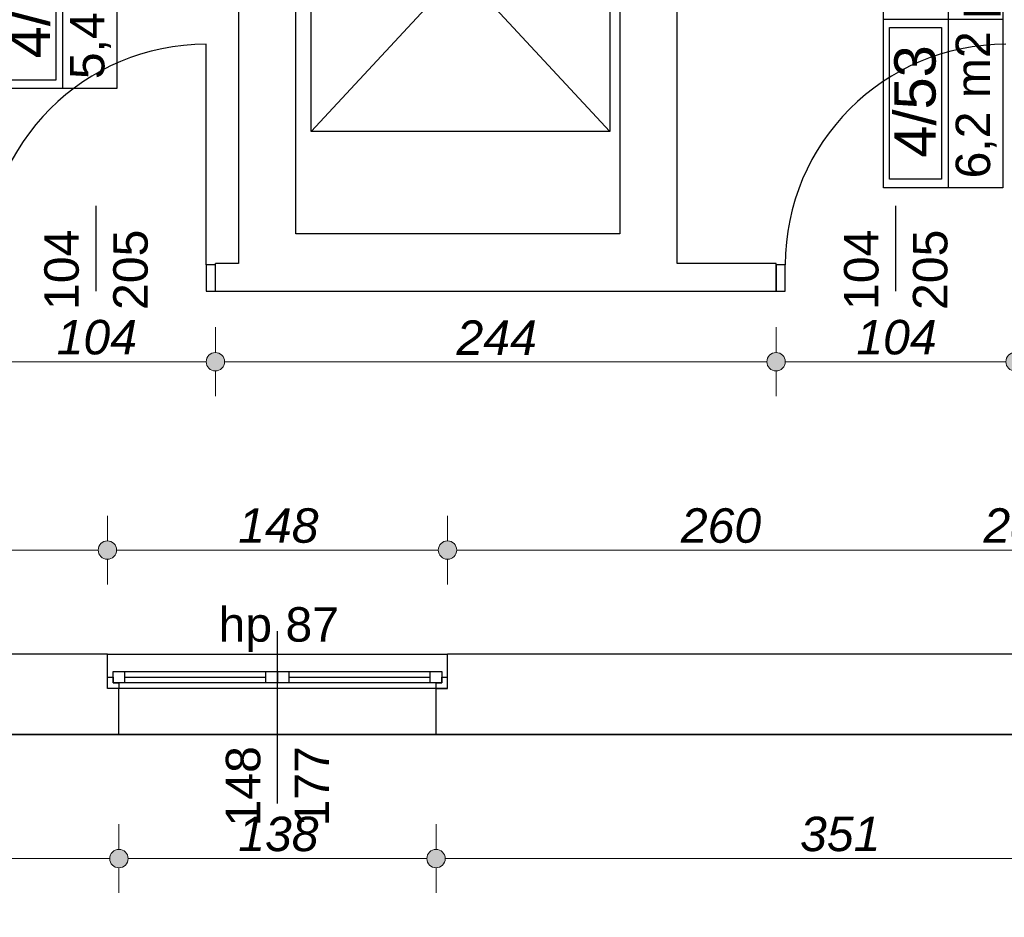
# Model space of a CAD drawing. Header units: millimetres. Extents: x -170998 to -45998, y 10557 to 52557.
# Tile 72 of 92: x -94410 to -90125, y 15254 to 19161. Entities that reach past the tile are written whole.
import ezdxf
from ezdxf.enums import TextEntityAlignment as Align

# ---------------------------------------------------------------- set-up
doc = ezdxf.new("R2010")
doc.units = ezdxf.units.MM
doc.header["$MEASUREMENT"] = 0
for name, color, linetype in [('Drzwi', 7, 'Continuous'), ('Obiekt', 7, 'Continuous'), ('Okno', 7, 'Continuous'), ('Polilinia', 7, 'Continuous'), ('Strefa', 7, 'Continuous'), ('Strop', 7, 'Continuous'), ('Wymiary', 7, 'Continuous'), ('Ściana', 7, 'Continuous')]:
    doc.layers.add(name, color=color, linetype=linetype)
doc.styles.add('Arial', font='txt')
doc.dimstyles.new('GENERATED_STYLE__1', dxfattribs={"dimtxt": 150, "dimasz": 152, "dimexe": 0.18, "dimexo": 0, "dimgap": 0.09, "dimtad": 1, "dimtih": 1, "dimtoh": 1, "dimlfac": 0.1, "dimzin": 0, "dimdsep": 46, "dimtxsty": 'Arial', "dimblk": 'ARROWHEAD_11', "dimblk1": 'ARROWHEAD_11', "dimblk2": 'ARROWHEAD_11', "dimcen": 0.09, "dimclrd": 114, "dimclre": 114, "dimclrt": 114, "dimazin": 0, "dimtfac": 1, "dimtdec": 4, "dimtmove": 0, "dimatfit": 3, "dimfxl": 1, "dimtolj": 1, "dimtzin": 0, "dimarcsym": 0})

# ---------------------------------------------------------------- blocks, each defined once
blk = doc.blocks.new('Magazyn_4_51_51', base_point=(-94222, 19595.6))
at = {"layer": 'Strefa'}
for p, q in [((-94504.9, 18861.6), (-94504.9, 20803.8)), ((-94504.9, 20803.8), (-93986.3, 20803.8)), ((-94222, 18861.6), (-94222, 20803.8)), ((-93986.3, 20803.8), (-93986.3, 18861.6)), ((-94504.9, 19595.6), (-93986.3, 19595.6)), ((-94479, 18898.3), (-94479, 19558.9)), ((-94479, 19558.9), (-94252.7, 19558.9)), ((-94252.7, 19558.9), (-94252.7, 18898.3)), ((-94252.7, 18898.3), (-94479, 18898.3)), ((-93986.3, 18861.6), (-94504.9, 18861.6))]:
    blk.add_line(p, q, dxfattribs=at)
at = {"layer": 'Strefa', "style": 'Arial'}
for tag, height, p in [('ROOM_NAME', 150, (-94363.5, 20186.7)), ('floor_f', 150, (-94116, 20186.7)), ('ROOM_NUMBER', 180, (-94368.2, 19237.4)), ('ROOM_CALC_AREA', 150, (-94116, 19222.6))]:
    blk.add_attdef(tag, text='', height=height, rotation=90, dxfattribs=at).set_placement(p, align=Align.MIDDLE_CENTER)
blk = doc.blocks.new('Korytarz_4_53_53', base_point=(-90367.7, 19163.6))
at = {"layer": 'Strefa'}
for p, q in [((-90650.6, 18429.6), (-90650.6, 20371.8)), ((-90650.6, 20371.8), (-90132, 20371.8)), ((-90367.7, 18429.6), (-90367.7, 20371.8)), ((-90132, 20371.8), (-90132, 18429.6)), ((-90650.6, 19163.6), (-90132, 19163.6)), ((-90624.7, 18466.3), (-90624.7, 19126.9)), ((-90624.7, 19126.9), (-90398.4, 19126.9)), ((-90398.4, 19126.9), (-90398.4, 18466.3)), ((-90132, 18429.6), (-90650.6, 18429.6)), ((-90398.4, 18466.3), (-90624.7, 18466.3))]:
    blk.add_line(p, q, dxfattribs=at)
at = {"layer": 'Strefa', "style": 'Arial'}
for tag, height, p in [('ROOM_NAME', 150, (-90509.2, 19754.7)), ('floor_f', 150, (-90261.7, 19754.7)), ('ROOM_NUMBER', 180, (-90513.9, 18805.4)), ('ROOM_CALC_AREA', 150, (-90261.7, 18790.6))]:
    blk.add_attdef(tag, text='', height=height, rotation=90, dxfattribs=at).set_placement(p, align=Align.MIDDLE_CENTER)
blk = doc.blocks.new('*D110')
at = {"layer": 'Wymiary', "linetype": 'Continuous', "lineweight": 13}
for points in [[(-96058, 16852.2), (-96061.1, 16867.5), (-96069.7, 16880.5), (-96082.7, 16889.1), (-96098, 16892.2), (-96113.3, 16889.1), (-96126.3, 16880.5), (-96135, 16867.5), (-96138, 16852.2), (-96135, 16836.9), (-96126.3, 16823.9), (-96113.3, 16815.2), (-96098, 16812.2), (-96082.7, 16815.2), (-96069.7, 16823.9), (-96061.1, 16836.9)], [(-93988, 16852.2), (-93991.1, 16867.5), (-93999.7, 16880.5), (-94012.7, 16889.1), (-94028, 16892.2), (-94043.3, 16889.1), (-94056.3, 16880.5), (-94065, 16867.5), (-94068, 16852.2), (-94065, 16836.9), (-94056.3, 16823.9), (-94043.3, 16815.2), (-94028, 16812.2), (-94012.7, 16815.2), (-93999.7, 16823.9), (-93991.1, 16836.9)]]:
    blk.add_hatch(color=114, dxfattribs=at).paths.add_polyline_path(points)
at = {"layer": 'Wymiary', "color": 114, "lineweight": 13}
for p, q in [((-96098, 16892.2), (-96098, 17002.2)), ((-94028, 16892.2), (-94028, 17002.2)), ((-96058, 16852.2), (-94068, 16852.2)), ((-96098, 16702.2), (-96098, 16812.2)), ((-94028, 16702.2), (-94028, 16812.2))]:
    blk.add_line(p, q, dxfattribs=at)
for centre in [(-96098, 16852.2), (-94028, 16852.2)]:
    blk.add_circle(centre, 40, dxfattribs=at)
at = {"layer": 'Wymiary', "color": 114, "lineweight": 13, "insert": (-95233.8, 16882.2), "char_height": 150, "attachment_point": 7, "style": 'Arial'}
blk.add_mtext('\\A1;{\\fArial|b0|i1|c238|p38;207}', dxfattribs=at)
blk = doc.blocks.new('ARROWHEAD_11')
at = {"color": 0, "linetype": 'Continuous', "lineweight": 0}
blk.add_line((0, 0), (-1, 0), dxfattribs=at)
at = {"color": 0, "linetype": 'Continuous', "lineweight": 0, "const_width": 0.25, "flags": 128}
blk.add_lwpolyline([(-0.125, 0, 1), (0.125, 0, 1)], format="xyb", close=True, dxfattribs=at)
blk = doc.blocks.new('*D111')
at = {"layer": 'Wymiary', "linetype": 'Continuous', "lineweight": 13}
for points in [[(-93988, 16852.2), (-93991.1, 16867.5), (-93999.7, 16880.5), (-94012.7, 16889.1), (-94028, 16892.2), (-94043.3, 16889.1), (-94056.3, 16880.5), (-94065, 16867.5), (-94068, 16852.2), (-94065, 16836.9), (-94056.3, 16823.9), (-94043.3, 16815.2), (-94028, 16812.2), (-94012.7, 16815.2), (-93999.7, 16823.9), (-93991.1, 16836.9)], [(-92508, 16852.2), (-92511.1, 16867.5), (-92519.7, 16880.5), (-92532.7, 16889.1), (-92548, 16892.2), (-92563.3, 16889.1), (-92576.3, 16880.5), (-92585, 16867.5), (-92588, 16852.2), (-92585, 16836.9), (-92576.3, 16823.9), (-92563.3, 16815.2), (-92548, 16812.2), (-92532.7, 16815.2), (-92519.7, 16823.9), (-92511.1, 16836.9)]]:
    blk.add_hatch(color=114, dxfattribs=at).paths.add_polyline_path(points)
at = {"layer": 'Wymiary', "color": 114, "lineweight": 13}
for p, q in [((-94028, 16892.2), (-94028, 17002.2)), ((-92548, 16892.2), (-92548, 17002.2)), ((-93988, 16852.2), (-92588, 16852.2)), ((-94028, 16702.2), (-94028, 16812.2)), ((-92548, 16702.2), (-92548, 16812.2))]:
    blk.add_line(p, q, dxfattribs=at)
for centre in [(-94028, 16852.2), (-92548, 16852.2)]:
    blk.add_circle(centre, 40, dxfattribs=at)
at = {"layer": 'Wymiary', "color": 114, "lineweight": 13, "insert": (-93458.8, 16882.2), "char_height": 150, "attachment_point": 7, "style": 'Arial'}
blk.add_mtext('\\A1;{\\fArial|b0|i1|c238|p38;148}', dxfattribs=at)
blk = doc.blocks.new('*D112')
at = {"layer": 'Wymiary', "linetype": 'Continuous', "lineweight": 13}
for points in [[(-92508, 16852.2), (-92511.1, 16867.5), (-92519.7, 16880.5), (-92532.7, 16889.1), (-92548, 16892.2), (-92563.3, 16889.1), (-92576.3, 16880.5), (-92585, 16867.5), (-92588, 16852.2), (-92585, 16836.9), (-92576.3, 16823.9), (-92563.3, 16815.2), (-92548, 16812.2), (-92532.7, 16815.2), (-92519.7, 16823.9), (-92511.1, 16836.9)], [(-89908, 16852.2), (-89911.1, 16867.5), (-89919.7, 16880.5), (-89932.7, 16889.1), (-89948, 16892.2), (-89963.3, 16889.1), (-89976.3, 16880.5), (-89985, 16867.5), (-89988, 16852.2), (-89985, 16836.9), (-89976.3, 16823.9), (-89963.3, 16815.2), (-89948, 16812.2), (-89932.7, 16815.2), (-89919.7, 16823.9), (-89911.1, 16836.9)]]:
    blk.add_hatch(color=114, dxfattribs=at).paths.add_polyline_path(points)
at = {"layer": 'Wymiary', "color": 114, "lineweight": 13}
for p, q in [((-92548, 16892.2), (-92548, 17002.2)), ((-89948, 16892.2), (-89948, 17002.2)), ((-92508, 16852.2), (-89988, 16852.2)), ((-92548, 16702.2), (-92548, 16812.2)), ((-89948, 16702.2), (-89948, 16812.2))]:
    blk.add_line(p, q, dxfattribs=at)
for centre in [(-92548, 16852.2), (-89948, 16852.2)]:
    blk.add_circle(centre, 40, dxfattribs=at)
at = {"layer": 'Wymiary', "color": 114, "lineweight": 13, "char_height": 150, "attachment_point": 7, "style": 'Arial'}
for s, insert in [('\\A1;{\\fArial|b0|i1|c238|p38;260}', (-91532.6, 16882.2)), ('\\A1;{\\fArial|b0|i1|c238|p38;28}', (-90215.7, 16882.2))]:
    blk.add_mtext(s, dxfattribs=dict(at, insert=insert))
blk = doc.blocks.new('*D431')
at = {"layer": 'Wymiary', "linetype": 'Continuous', "lineweight": 13}
for points in [[(-94558, 17672.2), (-94561.1, 17687.5), (-94569.7, 17700.5), (-94582.7, 17709.1), (-94598, 17712.2), (-94613.3, 17709.1), (-94626.3, 17700.5), (-94635, 17687.5), (-94638, 17672.2), (-94635, 17656.9), (-94626.3, 17643.9), (-94613.3, 17635.2), (-94598, 17632.2), (-94582.7, 17635.2), (-94569.7, 17643.9), (-94561.1, 17656.9)], [(-93518, 17672.2), (-93521.1, 17687.5), (-93529.7, 17700.5), (-93542.7, 17709.1), (-93558, 17712.2), (-93573.3, 17709.1), (-93586.3, 17700.5), (-93595, 17687.5), (-93598, 17672.2), (-93595, 17656.9), (-93586.3, 17643.9), (-93573.3, 17635.2), (-93558, 17632.2), (-93542.7, 17635.2), (-93529.7, 17643.9), (-93521.1, 17656.9)]]:
    blk.add_hatch(color=114, dxfattribs=at).paths.add_polyline_path(points)
at = {"layer": 'Wymiary', "color": 114, "lineweight": 13}
for p, q in [((-94598, 17712.2), (-94598, 17822.2)), ((-93558, 17712.2), (-93558, 17822.2)), ((-94558, 17672.2), (-93598, 17672.2)), ((-94598, 17522.2), (-94598, 17632.2)), ((-93558, 17522.2), (-93558, 17632.2))]:
    blk.add_line(p, q, dxfattribs=at)
for centre in [(-94598, 17672.2), (-93558, 17672.2)]:
    blk.add_circle(centre, 40, dxfattribs=at)
at = {"layer": 'Wymiary', "color": 114, "lineweight": 13, "insert": (-94248.8, 17702.2), "char_height": 150, "attachment_point": 7, "style": 'Arial'}
blk.add_mtext('\\A1;{\\fArial|b0|i1|c238|p38;104}', dxfattribs=at)
blk = doc.blocks.new('*D432')
at = {"layer": 'Wymiary', "linetype": 'Continuous', "lineweight": 13}
for points in [[(-93518, 17672.2), (-93521.1, 17687.5), (-93529.7, 17700.5), (-93542.7, 17709.1), (-93558, 17712.2), (-93573.3, 17709.1), (-93586.3, 17700.5), (-93595, 17687.5), (-93598, 17672.2), (-93595, 17656.9), (-93586.3, 17643.9), (-93573.3, 17635.2), (-93558, 17632.2), (-93542.7, 17635.2), (-93529.7, 17643.9), (-93521.1, 17656.9)], [(-91078, 17672.2), (-91081.1, 17687.5), (-91089.7, 17700.5), (-91102.7, 17709.1), (-91118, 17712.2), (-91133.3, 17709.1), (-91146.3, 17700.5), (-91155, 17687.5), (-91158, 17672.2), (-91155, 17656.9), (-91146.3, 17643.9), (-91133.3, 17635.2), (-91118, 17632.2), (-91102.7, 17635.2), (-91089.7, 17643.9), (-91081.1, 17656.9)]]:
    blk.add_hatch(color=114, dxfattribs=at).paths.add_polyline_path(points)
at = {"layer": 'Wymiary', "color": 114, "lineweight": 13}
for p, q in [((-93558, 17712.2), (-93558, 17822.2)), ((-91118, 17712.2), (-91118, 17822.2)), ((-93518, 17672.2), (-91158, 17672.2)), ((-93558, 17522.2), (-93558, 17632.2)), ((-91118, 17522.2), (-91118, 17632.2))]:
    blk.add_line(p, q, dxfattribs=at)
for centre in [(-93558, 17672.2), (-91118, 17672.2)]:
    blk.add_circle(centre, 40, dxfattribs=at)
at = {"layer": 'Wymiary', "color": 114, "lineweight": 13, "insert": (-92508.8, 17702.2), "char_height": 150, "attachment_point": 7, "style": 'Arial'}
blk.add_mtext('\\A1;{\\fArial|b0|i1|c238|p38;244}', dxfattribs=at)
blk = doc.blocks.new('*D433')
at = {"layer": 'Wymiary', "linetype": 'Continuous', "lineweight": 13}
for points in [[(-91078, 17672.2), (-91081.1, 17687.5), (-91089.7, 17700.5), (-91102.7, 17709.1), (-91118, 17712.2), (-91133.3, 17709.1), (-91146.3, 17700.5), (-91155, 17687.5), (-91158, 17672.2), (-91155, 17656.9), (-91146.3, 17643.9), (-91133.3, 17635.2), (-91118, 17632.2), (-91102.7, 17635.2), (-91089.7, 17643.9), (-91081.1, 17656.9)], [(-90038, 17672.2), (-90041.1, 17687.5), (-90049.7, 17700.5), (-90062.7, 17709.1), (-90078, 17712.2), (-90093.3, 17709.1), (-90106.3, 17700.5), (-90115, 17687.5), (-90118, 17672.2), (-90115, 17656.9), (-90106.3, 17643.9), (-90093.3, 17635.2), (-90078, 17632.2), (-90062.7, 17635.2), (-90049.7, 17643.9), (-90041.1, 17656.9)]]:
    blk.add_hatch(color=114, dxfattribs=at).paths.add_polyline_path(points)
at = {"layer": 'Wymiary', "color": 114, "lineweight": 13}
for p, q in [((-91118, 17712.2), (-91118, 17822.2)), ((-90078, 17712.2), (-90078, 17822.2)), ((-91078, 17672.2), (-90118, 17672.2)), ((-91118, 17522.2), (-91118, 17632.2)), ((-90078, 17522.2), (-90078, 17632.2))]:
    blk.add_line(p, q, dxfattribs=at)
for centre in [(-91118, 17672.2), (-90078, 17672.2)]:
    blk.add_circle(centre, 40, dxfattribs=at)
at = {"layer": 'Wymiary', "color": 114, "lineweight": 13, "insert": (-90768.8, 17702.2), "char_height": 150, "attachment_point": 7, "style": 'Arial'}
blk.add_mtext('\\A1;{\\fArial|b0|i1|c238|p38;104}', dxfattribs=at)
blk = doc.blocks.new('*D710')
at = {"layer": 'Wymiary', "linetype": 'Continuous', "lineweight": 13}
for points in [[(-96838, 15509.7), (-96841.1, 15525), (-96849.7, 15538), (-96862.7, 15546.7), (-96878, 15549.7), (-96893.3, 15546.7), (-96906.3, 15538), (-96915, 15525), (-96918, 15509.7), (-96915, 15494.4), (-96906.3, 15481.4), (-96893.3, 15472.7), (-96878, 15469.7), (-96862.7, 15472.7), (-96849.7, 15481.4), (-96841.1, 15494.4)], [(-93938, 15509.7), (-93941.1, 15525), (-93949.7, 15538), (-93962.7, 15546.7), (-93978, 15549.7), (-93993.3, 15546.7), (-94006.3, 15538), (-94015, 15525), (-94018, 15509.7), (-94015, 15494.4), (-94006.3, 15481.4), (-93993.3, 15472.7), (-93978, 15469.7), (-93962.7, 15472.7), (-93949.7, 15481.4), (-93941.1, 15494.4)]]:
    blk.add_hatch(color=114, dxfattribs=at).paths.add_polyline_path(points)
at = {"layer": 'Wymiary', "color": 114, "lineweight": 13}
for p, q in [((-96878, 15549.7), (-96878, 15659.7)), ((-93978, 15549.7), (-93978, 15659.7)), ((-96878, 15359.7), (-96878, 15469.7)), ((-96838, 15509.7), (-94018, 15509.7)), ((-93978, 15359.7), (-93978, 15469.7))]:
    blk.add_line(p, q, dxfattribs=at)
for centre in [(-96878, 15509.7), (-93978, 15509.7)]:
    blk.add_circle(centre, 40, dxfattribs=at)
at = {"layer": 'Wymiary', "color": 114, "lineweight": 13, "insert": (-95598.8, 15539.7), "char_height": 150, "attachment_point": 7, "style": 'Arial'}
blk.add_mtext('\\A1;{\\fArial|b0|i1|c238|p38;290}', dxfattribs=at)
blk = doc.blocks.new('*D711')
at = {"layer": 'Wymiary', "linetype": 'Continuous', "lineweight": 13}
for points in [[(-93938, 15509.7), (-93941.1, 15525), (-93949.7, 15538), (-93962.7, 15546.7), (-93978, 15549.7), (-93993.3, 15546.7), (-94006.3, 15538), (-94015, 15525), (-94018, 15509.7), (-94015, 15494.4), (-94006.3, 15481.4), (-93993.3, 15472.7), (-93978, 15469.7), (-93962.7, 15472.7), (-93949.7, 15481.4), (-93941.1, 15494.4)], [(-92558, 15509.7), (-92561.1, 15525), (-92569.7, 15538), (-92582.7, 15546.7), (-92598, 15549.7), (-92613.3, 15546.7), (-92626.3, 15538), (-92635, 15525), (-92638, 15509.7), (-92635, 15494.4), (-92626.3, 15481.4), (-92613.3, 15472.7), (-92598, 15469.7), (-92582.7, 15472.7), (-92569.7, 15481.4), (-92561.1, 15494.4)]]:
    blk.add_hatch(color=114, dxfattribs=at).paths.add_polyline_path(points)
at = {"layer": 'Wymiary', "color": 114, "lineweight": 13}
for p, q in [((-93978, 15549.7), (-93978, 15659.7)), ((-92598, 15549.7), (-92598, 15659.7)), ((-93978, 15359.7), (-93978, 15469.7)), ((-93938, 15509.7), (-92638, 15509.7)), ((-92598, 15359.7), (-92598, 15469.7))]:
    blk.add_line(p, q, dxfattribs=at)
for centre in [(-93978, 15509.7), (-92598, 15509.7)]:
    blk.add_circle(centre, 40, dxfattribs=at)
at = {"layer": 'Wymiary', "color": 114, "lineweight": 13, "insert": (-93458.8, 15539.7), "char_height": 150, "attachment_point": 7, "style": 'Arial'}
blk.add_mtext('\\A1;{\\fArial|b0|i1|c238|p38;138}', dxfattribs=at)
blk = doc.blocks.new('*D712')
at = {"layer": 'Wymiary', "linetype": 'Continuous', "lineweight": 13}
for points in [[(-92558, 15509.7), (-92561.1, 15525), (-92569.7, 15538), (-92582.7, 15546.7), (-92598, 15549.7), (-92613.3, 15546.7), (-92626.3, 15538), (-92635, 15525), (-92638, 15509.7), (-92635, 15494.4), (-92626.3, 15481.4), (-92613.3, 15472.7), (-92598, 15469.7), (-92582.7, 15472.7), (-92569.7, 15481.4), (-92561.1, 15494.4)], [(-89048, 15509.7), (-89051.1, 15525), (-89059.7, 15538), (-89072.7, 15546.7), (-89088, 15549.7), (-89103.3, 15546.7), (-89116.3, 15538), (-89125, 15525), (-89128, 15509.7), (-89125, 15494.4), (-89116.3, 15481.4), (-89103.3, 15472.7), (-89088, 15469.7), (-89072.7, 15472.7), (-89059.7, 15481.4), (-89051.1, 15494.4)]]:
    blk.add_hatch(color=114, dxfattribs=at).paths.add_polyline_path(points)
at = {"layer": 'Wymiary', "color": 114, "lineweight": 13}
for p, q in [((-92598, 15549.7), (-92598, 15659.7)), ((-89088, 15549.7), (-89088, 15659.7)), ((-92598, 15359.7), (-92598, 15469.7)), ((-92558, 15509.7), (-89128, 15509.7)), ((-89088, 15359.7), (-89088, 15469.7))]:
    blk.add_line(p, q, dxfattribs=at)
for centre in [(-92598, 15509.7), (-89088, 15509.7)]:
    blk.add_circle(centre, 40, dxfattribs=at)
at = {"layer": 'Wymiary', "color": 114, "lineweight": 13, "insert": (-91013.8, 15539.7), "char_height": 150, "attachment_point": 7, "style": 'Arial'}
blk.add_mtext('\\A1;{\\fArial|b0|i1|c238|p38;351}', dxfattribs=at)
blk = doc.blocks.new('*D717')
at = {"layer": 'Wymiary', "linetype": 'Continuous', "lineweight": 13}
for points in [[(-140218, 15152.7), (-140221.1, 15168.1), (-140229.7, 15181), (-140242.7, 15189.7), (-140258, 15192.7), (-140273.3, 15189.7), (-140286.3, 15181), (-140295, 15168.1), (-140298, 15152.7), (-140295, 15137.4), (-140286.3, 15124.5), (-140273.3, 15115.8), (-140258, 15112.7), (-140242.7, 15115.8), (-140229.7, 15124.5), (-140221.1, 15137.4)], [(-67518, 15152.7), (-67521, 15168.1), (-67529.7, 15181), (-67542.7, 15189.7), (-67558, 15192.7), (-67573.3, 15189.7), (-67586.3, 15181), (-67594.9, 15168.1), (-67598, 15152.7), (-67594.9, 15137.4), (-67586.3, 15124.5), (-67573.3, 15115.8), (-67558, 15112.7), (-67542.7, 15115.8), (-67529.7, 15124.5), (-67521, 15137.4)]]:
    blk.add_hatch(color=114, dxfattribs=at).paths.add_polyline_path(points)
at = {"layer": 'Wymiary', "color": 114, "lineweight": 13}
for p, q in [((-140258, 15192.7), (-140258, 15302.7)), ((-67558, 15192.7), (-67558, 15302.7)), ((-140338, 15152.7), (-140298, 15152.7)), ((-140218, 15152.7), (-67598, 15152.7)), ((-67518, 15152.7), (-67478, 15152.7)), ((-140258, 15002.7), (-140258, 15112.7)), ((-67558, 15002.7), (-67558, 15112.7))]:
    blk.add_line(p, q, dxfattribs=at)
for centre in [(-140258, 15152.7), (-67558, 15152.7)]:
    blk.add_circle(centre, 40, dxfattribs=at)
at = {"layer": 'Wymiary', "color": 114, "lineweight": 13, "insert": (-104307.1, 15182.7), "char_height": 150, "attachment_point": 7, "style": 'Arial'}
blk.add_mtext('\\A1;{\\fArial|b0|i1|c238|p38;7\xa0270,01}', dxfattribs=at)

msp = doc.modelspace()

# ---------------------------------------------------------------- linework, layer by layer
at = {"layer": 'Drzwi'}
for p, q in [((-93598.019, 18094.32), (-93598.019, 19054.32)), ((-93558.019, 18094.32), (-93598.019, 18094.32)), ((-93598.019, 18094.32), (-93598.019, 17979.32)), ((-93558.019, 17979.32), (-93558.019, 18094.32)), ((-93558.019, 17979.32), (-93558.019, 18094.32)), ((-91078.019, 18094.32), (-91118.019, 18094.32)), ((-91118.019, 18094.32), (-91118.019, 17979.32)), ((-91118.019, 17979.32), (-91118.019, 18094.32)), ((-91078.019, 17979.32), (-91078.019, 18094.32)), ((-93598.019, 17979.32), (-93558.019, 17979.32)), ((-91118.019, 17979.32), (-91078.019, 17979.32))]:
    msp.add_line(p, q, dxfattribs=at)
for centre in [(-93598.019, 18094.32), (-90118.019, 18094.32)]:
    msp.add_arc(centre, 960, 90, 180, dxfattribs=at)
at = {"layer": 'Obiekt'}
for p, q in [((-94078.019, 18350.699), (-94078.019, 17979.32)), ((-90598.019, 18350.699), (-90598.019, 17979.32)), ((-93288.019, 15749.32), (-93288.019, 16499.32))]:
    msp.add_line(p, q, dxfattribs=at)
at = {"layer": 'Okno'}
for p, q in [((-94028.019, 16399.32), (-92548.019, 16399.32)), ((-94028.019, 16299.32), (-94003.019, 16299.32)), ((-94028.019, 16249.32), (-94028.019, 16299.32)), ((-94003.019, 16324.32), (-93953.019, 16324.32)), ((-94003.019, 16274.32), (-94003.019, 16324.32)), ((-94003.019, 16299.32), (-94003.019, 16274.32)), ((-93953.019, 16324.32), (-93338.019, 16324.32)), ((-93953.019, 16324.32), (-93953.019, 16274.32)), ((-93953.019, 16324.32), (-93338.019, 16324.32)), ((-93953.019, 16299.32), (-93338.019, 16299.32)), ((-93338.019, 16274.32), (-93338.019, 16324.32)), ((-93338.019, 16324.32), (-93288.019, 16324.32)), ((-93288.019, 16324.32), (-93288.019, 16274.32)), ((-93288.019, 16324.32), (-93238.019, 16324.32)), ((-93288.019, 16274.32), (-93288.019, 16324.32)), ((-93238.019, 16324.32), (-92623.019, 16324.32)), ((-93238.019, 16324.32), (-93238.019, 16274.32)), ((-93238.019, 16324.32), (-92623.019, 16324.32)), ((-93238.019, 16299.32), (-92623.019, 16299.32)), ((-92623.019, 16274.32), (-92623.019, 16324.32)), ((-92623.019, 16324.32), (-92573.019, 16324.32)), ((-92573.019, 16324.32), (-92573.019, 16274.32)), ((-92573.019, 16274.32), (-92573.019, 16299.32)), ((-92573.019, 16299.32), (-92548.019, 16299.32)), ((-92548.019, 16249.32), (-92548.019, 16299.32)), ((-93978.019, 16249.32), (-94028.019, 16249.32)), ((-93978.019, 16249.32), (-94028.019, 16249.32)), ((-94003.019, 16274.32), (-93978.019, 16274.32)), ((-93953.019, 16274.32), (-94003.019, 16274.32)), ((-93978.019, 16274.32), (-93978.019, 16249.32)), ((-93288.019, 16249.32), (-93978.019, 16249.32)), ((-93338.019, 16274.32), (-93953.019, 16274.32)), ((-93288.019, 16274.32), (-93338.019, 16274.32)), ((-93238.019, 16274.32), (-93288.019, 16274.32)), ((-92598.019, 16249.32), (-93288.019, 16249.32)), ((-92623.019, 16274.32), (-93238.019, 16274.32)), ((-92573.019, 16274.32), (-92623.019, 16274.32)), ((-92598.019, 16249.32), (-92598.019, 16274.32)), ((-92598.019, 16274.32), (-92573.019, 16274.32)), ((-92548.019, 16249.32), (-92598.019, 16249.32)), ((-92598.019, 16249.32), (-92548.019, 16249.32)), ((-93978.019, 16049.32), (-92598.019, 16049.32))]:
    msp.add_line(p, q, dxfattribs=at)
at = {"layer": 'Polilinia', "flags": 128}
msp.add_lwpolyline([(-93141.429, 20074.282), (-91841.429, 20074.282), (-91841.429, 18674.282), (-93141.429, 18674.282), (-91841.429, 20074.282), (-91841.429, 18674.282), (-93141.429, 18674.282)], close=True, dxfattribs=at)
msp.add_lwpolyline([(-91841.429, 18674.282), (-93141.429, 20074.282)], dxfattribs=at)
at = {"layer": 'Strop', "flags": 128}
msp.add_lwpolyline([(-114963.364, 42885.522, -0.034913), (-97147.904, 38702.246, -0.03139835), (-83179.127, 33388.934, -0.00358934), (-81600.813, 32648.61, -0.01554929), (-75154.286, 29191.532, -0.0168287), (-67557.968, 24484.617), (-67557.968, 20745.281), (-74808.018, 20745.281), (-74808.018, 16049.32), (-96528.019, 16049.32), (-96528.019, 14639.32), (-140258.019, 14639.32)], format="xyb", dxfattribs=at)
at = {"layer": 'Ściana'}
for p, q in [((-93558.019, 18094.32), (-93558.019, 18099.32)), ((-93558.019, 17979.32), (-93558.019, 18094.32)), ((-91118.019, 18094.32), (-91118.019, 18099.32)), ((-91118.019, 17979.32), (-91118.019, 18094.32)), ((-94028.019, 16299.32), (-94028.019, 16399.32)), ((-92548.019, 16299.32), (-92548.019, 16399.32)), ((-94028.019, 16249.32), (-94028.019, 16299.32)), ((-92548.019, 16249.32), (-92548.019, 16299.32)), ((-93978.019, 16249.32), (-94028.019, 16249.32)), ((-93978.019, 16049.32), (-93978.019, 16249.32)), ((-92598.019, 16049.32), (-92598.019, 16249.32)), ((-92598.019, 16249.32), (-92548.019, 16249.32))]:
    msp.add_line(p, q, dxfattribs=at)
at = {"layer": 'Ściana', "flags": 128}
for points in [[(-91548.019, 18099.32), (-91548.019, 20399.32)], [(-93458.019, 20319.32), (-93458.019, 18099.32)], [(-93208.019, 18229.32), (-93208.019, 20149.32)], [(-91798.019, 20149.32), (-91798.019, 18229.32)], [(-91798.019, 18229.32), (-93208.019, 18229.32)], [(-93458.019, 18099.32), (-93558.019, 18099.32)], [(-91118.019, 18099.32), (-91548.019, 18099.32)], [(-93558.019, 17979.32), (-93458.019, 17979.32)], [(-93458.019, 17979.32), (-91548.019, 17979.32)], [(-91548.019, 17979.32), (-91118.019, 17979.32)], [(-94028.019, 16399.32), (-96098.019, 16399.32)], [(-89948.019, 16399.32), (-92548.019, 16399.32)], [(-97508.019, 16049.32), (-93978.019, 16049.32)], [(-92598.019, 16049.32), (-89088.019, 16049.32)]]:
    msp.add_lwpolyline(points, dxfattribs=at)

# ---------------------------------------------------------------- block references
at = {"layer": 'Strefa'}
ref = msp.add_blockref('Magazyn_4_51_51', (-94222.025, 19595.65), dxfattribs=at)
ref.add_attrib('ROOM_NAME', 'Magazyn', dxfattribs={"color": 7, "height": 150, "rotation": 90, "style": 'Arial'}).set_placement((-94363.453, 20186.706), align=Align.MIDDLE_CENTER)
ref.add_attrib('ROOM_NUMBER', '4/51', dxfattribs={"color": 7, "height": 180, "rotation": 90, "style": 'Arial'}).set_placement((-94368.168, 19237.434), align=Align.MIDDLE_CENTER)
ref.add_attrib('ROOM_CALC_AREA', '5,4 m2', dxfattribs={"color": 7, "height": 150, "rotation": 90, "style": 'Arial'}).set_placement((-94115.953, 19222.647), align=Align.MIDDLE_CENTER)
ref.add_attrib('floor_f', 'płytki ceram.', dxfattribs={"color": 7, "height": 150, "rotation": 90, "style": 'Arial'}).set_placement((-94115.953, 20186.706), align=Align.MIDDLE_CENTER)
ref = msp.add_blockref('Korytarz_4_53_53', (-90367.728, 19163.618), dxfattribs=at)
ref.add_attrib('ROOM_NAME', 'Korytarz', dxfattribs={"color": 7, "height": 150, "rotation": 90, "style": 'Arial'}).set_placement((-90509.157, 19754.674), align=Align.MIDDLE_CENTER)
ref.add_attrib('ROOM_NUMBER', '4/53', dxfattribs={"color": 7, "height": 180, "rotation": 90, "style": 'Arial'}).set_placement((-90513.871, 18805.402), align=Align.MIDDLE_CENTER)
ref.add_attrib('ROOM_CALC_AREA', '6,2 m2', dxfattribs={"color": 7, "height": 150, "rotation": 90, "style": 'Arial'}).set_placement((-90261.657, 18790.615), align=Align.MIDDLE_CENTER)
ref.add_attrib('floor_f', 'płytki ceram.', dxfattribs={"color": 7, "height": 150, "rotation": 90, "style": 'Arial'}).set_placement((-90261.657, 19754.674), align=Align.MIDDLE_CENTER)

# ---------------------------------------------------------------- texts
at = {"layer": 'Obiekt', "char_height": 150, "attachment_point": 7, "rotation": 90, "style": 'Arial'}
for s, insert in [('\\A1;{\\fArial|b0|i0|c238|p38;104}', (-94150.55, 17897.66)), ('\\A1;{\\fArial|b0|i0|c238|p38;205}', (-93850.55, 17897.66)), ('\\A1;{\\fArial|b0|i0|c238|p38;104}', (-90670.55, 17897.66)), ('\\A1;{\\fArial|b0|i0|c238|p38;205}', (-90370.55, 17897.66)), ('\\A1;{\\fArial|b0|i0|c238|p38;148}', (-93360.55, 15649.32)), ('\\A1;{\\fArial|b0|i0|c238|p38;177}', (-93063.019, 15649.32))]:
    msp.add_mtext(s, dxfattribs=dict(at, insert=insert))
at = {"layer": 'Obiekt', "insert": (-93544.476, 16408.486), "char_height": 150, "attachment_point": 7, "style": 'Arial'}
msp.add_mtext('\\A1;{\\fArial|b0|i0|c238|p38;hp 87}', dxfattribs=at)

# ---------------------------------------------------------------- dimensions: what is measured, and where the dimension line sits
at = {"layer": 'Wymiary', "color": 114, "lineweight": 13}
for base, p1, p2, picture, middle in [((-67557.968, 15152.749), (-140258.019, 14639.32), (-67557.968, 20909.241), '*D717', (-103907.994, 15257.749)), ((-93558.019, 17672.179), (-94598.019, 17979.32), (-93558.019, 17979.32), '*D431', (-94078.019, 17777.179)), ((-91118.019, 17672.179), (-93558.019, 17979.32), (-91118.019, 17979.32), '*D432', (-92338.019, 17777.179)), ((-90078.019, 17672.179), (-91118.019, 17979.32), (-90078.019, 17979.32), '*D433', (-90598.019, 17777.179)), ((-94028.019, 16852.188), (-96098.019, 16719.32), (-94028.019, 16399.32), '*D110', (-95063.019, 16957.188)), ((-92548.019, 16852.188), (-94028.019, 16399.32), (-92548.019, 16399.32), '*D111', (-93288.019, 16957.188)), ((-89948.019, 16852.188), (-92548.019, 16399.32), (-89948.019, 16559.32), '*D112', (-91361.848, 16957.188)), ((-93978.019, 15509.705), (-96878.019, 14919.32), (-93978.019, 16049.32), '*D710', (-95428.019, 15614.705)), ((-92598.019, 15509.705), (-93978.019, 16049.32), (-92598.019, 16049.32), '*D711', (-93288.019, 15614.705)), ((-89088.019, 15509.705), (-92598.019, 16049.32), (-89088.019, 16049.32), '*D712', (-90843.019, 15614.705))]:
    dim = msp.add_linear_dim(base=base, p1=p1, p2=p2, dimstyle='GENERATED_STYLE__1', dxfattribs=at)
    dim.commit()
    dim.dimension.update_dxf_attribs({"geometry": picture, "text_midpoint": middle, "dimtype": 160})

doc.saveas('drawing.dxf')
